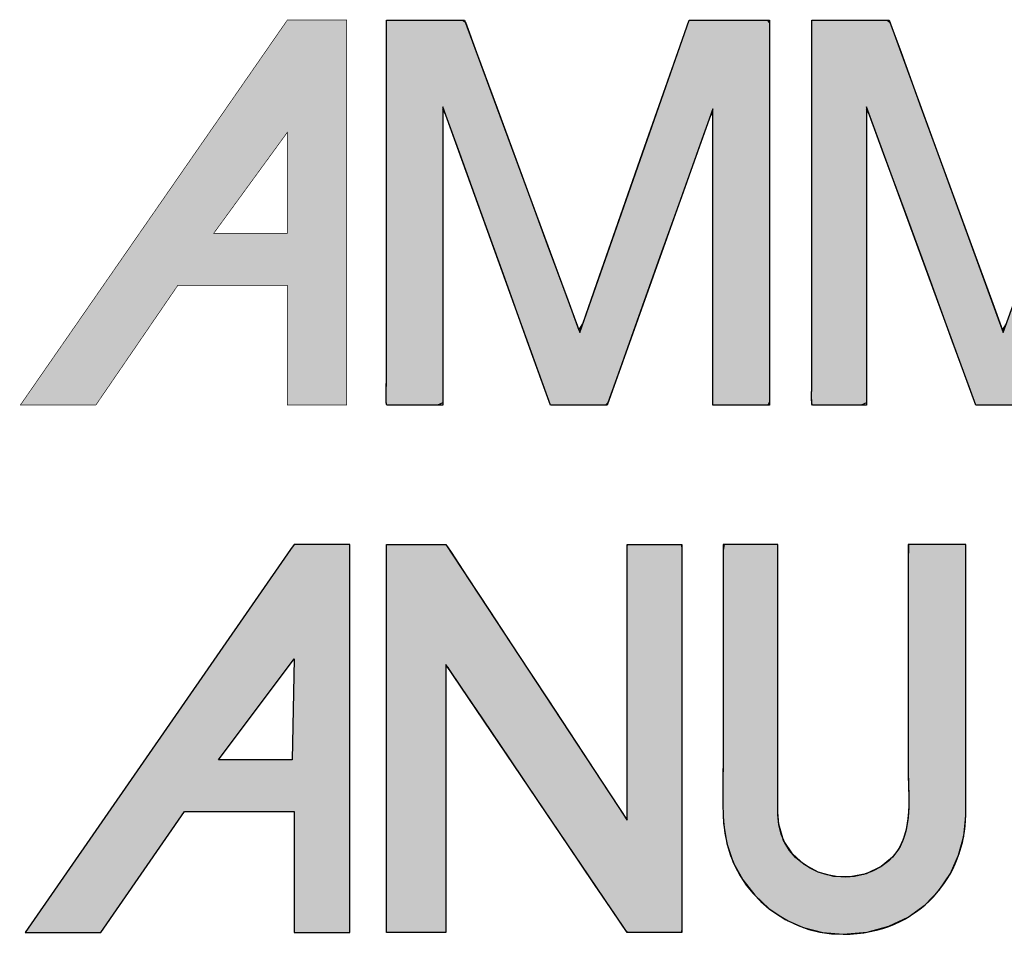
# Model space of a CAD drawing. Header units: inches. Extents: x 0 to 36.4, y -0.1 to 27.2.
# Tile 4 of 11: x 30.7 to 32.2, y 2.1 to 3.4. Entities that reach past the tile are written whole.
import ezdxf

# ---------------------------------------------------------------- set-up
doc = ezdxf.new("R2010")
doc.units = ezdxf.units.IN
doc.header["$MEASUREMENT"] = 0
doc.layers.add('Default', color=7, linetype='Continuous')

# ---------------------------------------------------------------- blocks, each defined once
blk = doc.blocks.new('block_2')
at = {"layer": 'Default', "linetype": 'Continuous'}
h = blk.add_hatch(color=7, dxfattribs=at)
h.paths.add_polyline_path([(-0.54363, 0.22064), (-0.69113, 0.00793), (-0.64918, 0.00793), (-0.6025, 0.07507), (-0.54167, 0.07507), (-0.54167, 0.00793), (-0.51073, 0.00793), (-0.51073, 0.22347), (-0.54167, 0.22347)])
h.paths.add_polyline_path([(-0.58365, 0.10388), (-0.54271, 0.10388), (-0.54167, 0.16001)])
for points in [[(-0.49028, 0.22347), (-0.49028, 0.2089), (-0.49028, 0.19433), (-0.49028, 0.17976), (-0.49028, 0.16519), (-0.49028, 0.15063), (-0.49028, 0.13606), (-0.49028, 0.12149), (-0.49028, 0.10692), (-0.49028, 0.09236), (-0.49028, 0.08284), (-0.49028, 0.07209), (-0.49028, 0.06024), (-0.49028, 0.04804), (-0.49028, 0.03624), (-0.49028, 0.02558), (-0.49028, 0.01683), (-0.49028, 0.01072), (-0.49028, 0.008), (-0.48953, 0.00793), (-0.48684, 0.00793), (-0.48272, 0.00793), (-0.47769, 0.00793), (-0.47227, 0.00793), (-0.467, 0.00793), (-0.4624, 0.00793), (-0.459, 0.00793), (-0.45732, 0.00793), (-0.45723, 0.01064), (-0.45723, 0.02202), (-0.45723, 0.0401), (-0.45723, 0.06251), (-0.45723, 0.08686), (-0.45723, 0.11078), (-0.45723, 0.13189), (-0.45723, 0.14781), (-0.45723, 0.15616), (-0.45582, 0.15477), (-0.44862, 0.14412), (-0.43674, 0.12655), (-0.4218, 0.10444), (-0.40538, 0.08016), (-0.38912, 0.05611), (-0.37461, 0.03464), (-0.36346, 0.01815), (-0.35728, 0.00901), (-0.35624, 0.00793), (-0.35422, 0.00793), (-0.35074, 0.00793), (-0.34629, 0.00793), (-0.34136, 0.00793), (-0.33642, 0.00793), (-0.33197, 0.00793), (-0.32849, 0.00793), (-0.32647, 0.00793), (-0.32616, 0.0095), (-0.32616, 0.02272), (-0.32616, 0.04659), (-0.32616, 0.07765), (-0.32616, 0.11247), (-0.32616, 0.1476), (-0.32616, 0.1796), (-0.32616, 0.20503), (-0.32616, 0.22045), (-0.3263, 0.22347), (-0.328, 0.22347), (-0.33125, 0.22347), (-0.33556, 0.22347), (-0.34044, 0.22347), (-0.34542, 0.22347), (-0.34999, 0.22347), (-0.35368, 0.22347), (-0.356, 0.22347), (-0.35655, 0.22306), (-0.35655, 0.21531), (-0.35655, 0.19955), (-0.35655, 0.17823), (-0.35655, 0.15379), (-0.35655, 0.12869), (-0.35655, 0.10537), (-0.35655, 0.08628), (-0.35655, 0.07385), (-0.35667, 0.07053), (-0.36122, 0.07744), (-0.37117, 0.09258), (-0.38492, 0.11349), (-0.40087, 0.13774), (-0.4174, 0.16288), (-0.4329, 0.18647), (-0.44578, 0.20605), (-0.45442, 0.21918), (-0.45724, 0.22347), (-0.45855, 0.22347), (-0.46168, 0.22347), (-0.4661, 0.22347), (-0.47129, 0.22347), (-0.47672, 0.22347), (-0.48186, 0.22347), (-0.48619, 0.22347), (-0.48917, 0.22347)], [(-0.2365, 0.0069), (-0.2231, 0.00805), (-0.21099, 0.01135), (-0.20024, 0.01652), (-0.19092, 0.02332), (-0.18311, 0.03147), (-0.17687, 0.04072), (-0.17228, 0.05081), (-0.1694, 0.06148), (-0.16832, 0.07247), (-0.16831, 0.07768), (-0.16831, 0.09055), (-0.16831, 0.10973), (-0.16831, 0.13283), (-0.16831, 0.15746), (-0.16831, 0.18121), (-0.16831, 0.2017), (-0.16831, 0.21652), (-0.16831, 0.22329), (-0.16904, 0.22347), (-0.17163, 0.22347), (-0.17562, 0.22347), (-0.18049, 0.22347), (-0.18573, 0.22347), (-0.19083, 0.22347), (-0.19528, 0.22347), (-0.19857, 0.22347), (-0.20019, 0.22347), (-0.20028, 0.21349), (-0.20028, 0.19976), (-0.20028, 0.18603), (-0.20028, 0.1723), (-0.20028, 0.15858), (-0.20028, 0.14485), (-0.20028, 0.13112), (-0.20028, 0.11739), (-0.20028, 0.10367), (-0.20024, 0.09506), (-0.20008, 0.08918), (-0.19995, 0.08314), (-0.20002, 0.07706), (-0.20045, 0.07104), (-0.20141, 0.0652), (-0.20305, 0.05963), (-0.20556, 0.05445), (-0.20908, 0.04976), (-0.21526, 0.04461), (-0.22367, 0.04056), (-0.23261, 0.03878), (-0.24163, 0.03912), (-0.25028, 0.04145), (-0.25811, 0.04564), (-0.26469, 0.05156), (-0.26955, 0.05907), (-0.27227, 0.06803), (-0.27268, 0.07457), (-0.27268, 0.08377), (-0.27268, 0.10038), (-0.27268, 0.12199), (-0.27268, 0.14623), (-0.27268, 0.17067), (-0.27268, 0.19294), (-0.27268, 0.21064), (-0.27268, 0.22137), (-0.27282, 0.22347), (-0.27453, 0.22347), (-0.27778, 0.22347), (-0.28209, 0.22347), (-0.28698, 0.22347), (-0.29196, 0.22347), (-0.29654, 0.22347), (-0.30024, 0.22347), (-0.30256, 0.22347), (-0.30311, 0.22011), (-0.30311, 0.20779), (-0.30311, 0.19546), (-0.30311, 0.18314), (-0.30311, 0.17082), (-0.30311, 0.1585), (-0.30311, 0.14618), (-0.30311, 0.13386), (-0.30311, 0.12154), (-0.30311, 0.11062), (-0.30314, 0.10604), (-0.3032, 0.10144), (-0.30327, 0.09683), (-0.30333, 0.09222), (-0.30337, 0.0876), (-0.30337, 0.08299), (-0.30331, 0.07838), (-0.30318, 0.07379), (-0.30291, 0.06857), (-0.3011, 0.05732), (-0.29751, 0.04679), (-0.2923, 0.03716), (-0.28563, 0.02857), (-0.27769, 0.02119), (-0.26864, 0.01518), (-0.25864, 0.01068), (-0.24787, 0.00787)]]:
    blk.add_hatch(color=7, dxfattribs=at).paths.add_polyline_path(points)
at = {"layer": 'Default', "color": 7, "linetype": 'Continuous'}
for p, q in [((-0.54363, 0.22064), (-0.69113, 0.00793)), ((-0.54167, 0.22347), (-0.54363, 0.22064)), ((-0.51073, 0.22347), (-0.54167, 0.22347)), ((-0.51073, 0.00793), (-0.51073, 0.22347)), ((-0.58365, 0.10388), (-0.54167, 0.16001)), ((-0.54167, 0.16001), (-0.54271, 0.10388)), ((-0.54271, 0.10388), (-0.58365, 0.10388)), ((-0.64918, 0.00793), (-0.6025, 0.07507)), ((-0.6025, 0.07507), (-0.54167, 0.07507)), ((-0.54167, 0.07507), (-0.54167, 0.00793)), ((-0.69113, 0.00793), (-0.64918, 0.00793)), ((-0.54167, 0.00793), (-0.51073, 0.00793))]:
    blk.add_line(p, q, dxfattribs=at)
for points in [[(-0.49028, 0.22347), (-0.48917, 0.22347), (-0.48619, 0.22347), (-0.48186, 0.22347), (-0.47672, 0.22347), (-0.47129, 0.22347), (-0.4661, 0.22347), (-0.46168, 0.22347), (-0.45855, 0.22347), (-0.45724, 0.22347), (-0.45442, 0.21918), (-0.44578, 0.20605), (-0.4329, 0.18647), (-0.4174, 0.16288), (-0.40087, 0.13774), (-0.38492, 0.11349), (-0.37117, 0.09258), (-0.36122, 0.07744), (-0.35667, 0.07053), (-0.35655, 0.07385), (-0.35655, 0.08628), (-0.35655, 0.10537), (-0.35655, 0.12869), (-0.35655, 0.15379), (-0.35655, 0.17823), (-0.35655, 0.19955), (-0.35655, 0.21531), (-0.35655, 0.22306), (-0.356, 0.22347), (-0.35368, 0.22347), (-0.34999, 0.22347), (-0.34542, 0.22347), (-0.34044, 0.22347), (-0.33556, 0.22347), (-0.33125, 0.22347), (-0.328, 0.22347), (-0.3263, 0.22347), (-0.32616, 0.22045), (-0.32616, 0.20503), (-0.32616, 0.1796), (-0.32616, 0.1476), (-0.32616, 0.11247), (-0.32616, 0.07765), (-0.32616, 0.04659), (-0.32616, 0.02272), (-0.32616, 0.0095), (-0.32647, 0.00793), (-0.32849, 0.00793), (-0.33197, 0.00793), (-0.33642, 0.00793), (-0.34136, 0.00793), (-0.34629, 0.00793), (-0.35074, 0.00793), (-0.35422, 0.00793), (-0.35624, 0.00793), (-0.35728, 0.00901), (-0.36346, 0.01815), (-0.37461, 0.03464), (-0.38912, 0.05611), (-0.40538, 0.08016), (-0.4218, 0.10444), (-0.43674, 0.12655), (-0.44862, 0.14412), (-0.45582, 0.15477), (-0.45723, 0.15616), (-0.45723, 0.14781), (-0.45723, 0.13189), (-0.45723, 0.11078), (-0.45723, 0.08686), (-0.45723, 0.06251), (-0.45723, 0.0401), (-0.45723, 0.02202), (-0.45723, 0.01064), (-0.45732, 0.00793), (-0.459, 0.00793), (-0.4624, 0.00793), (-0.467, 0.00793), (-0.47227, 0.00793), (-0.47769, 0.00793), (-0.48272, 0.00793), (-0.48684, 0.00793), (-0.48953, 0.00793), (-0.49028, 0.008), (-0.49028, 0.01072), (-0.49028, 0.01683), (-0.49028, 0.02558), (-0.49028, 0.03624), (-0.49028, 0.04804), (-0.49028, 0.06024), (-0.49028, 0.07209), (-0.49028, 0.08284), (-0.49028, 0.09236), (-0.49028, 0.10692), (-0.49028, 0.12149), (-0.49028, 0.13606), (-0.49028, 0.15063), (-0.49028, 0.16519), (-0.49028, 0.17976), (-0.49028, 0.19433), (-0.49028, 0.2089), (-0.49028, 0.22347)], [(-0.2365, 0.0069), (-0.2231, 0.00805), (-0.21099, 0.01135), (-0.20024, 0.01652), (-0.19092, 0.02332), (-0.18311, 0.03147), (-0.17687, 0.04072), (-0.17228, 0.05081), (-0.1694, 0.06148), (-0.16832, 0.07247), (-0.16831, 0.07768), (-0.16831, 0.09055), (-0.16831, 0.10973), (-0.16831, 0.13283), (-0.16831, 0.15746), (-0.16831, 0.18121), (-0.16831, 0.2017), (-0.16831, 0.21652), (-0.16831, 0.22329), (-0.16904, 0.22347), (-0.17163, 0.22347), (-0.17562, 0.22347), (-0.18049, 0.22347), (-0.18573, 0.22347), (-0.19083, 0.22347), (-0.19528, 0.22347), (-0.19857, 0.22347), (-0.20019, 0.22347), (-0.20028, 0.21349), (-0.20028, 0.19976), (-0.20028, 0.18603), (-0.20028, 0.1723), (-0.20028, 0.15858), (-0.20028, 0.14485), (-0.20028, 0.13112), (-0.20028, 0.11739), (-0.20028, 0.10367), (-0.20024, 0.09506), (-0.20008, 0.08918), (-0.19995, 0.08314), (-0.20002, 0.07706), (-0.20045, 0.07104), (-0.20141, 0.0652), (-0.20305, 0.05963), (-0.20556, 0.05445), (-0.20908, 0.04976), (-0.21526, 0.04461), (-0.22367, 0.04056), (-0.23261, 0.03878), (-0.24163, 0.03912), (-0.25028, 0.04145), (-0.25811, 0.04564), (-0.26469, 0.05156), (-0.26955, 0.05907), (-0.27227, 0.06803), (-0.27268, 0.07457), (-0.27268, 0.08377), (-0.27268, 0.10038), (-0.27268, 0.12199), (-0.27268, 0.14623), (-0.27268, 0.17067), (-0.27268, 0.19294), (-0.27268, 0.21064), (-0.27268, 0.22137), (-0.27282, 0.22347), (-0.27453, 0.22347), (-0.27778, 0.22347), (-0.28209, 0.22347), (-0.28698, 0.22347), (-0.29196, 0.22347), (-0.29654, 0.22347), (-0.30024, 0.22347), (-0.30256, 0.22347), (-0.30311, 0.22011), (-0.30311, 0.20779), (-0.30311, 0.19546), (-0.30311, 0.18314), (-0.30311, 0.17082), (-0.30311, 0.1585), (-0.30311, 0.14618), (-0.30311, 0.13386), (-0.30311, 0.12154), (-0.30311, 0.11062), (-0.30314, 0.10604), (-0.3032, 0.10144), (-0.30327, 0.09683), (-0.30333, 0.09222), (-0.30337, 0.0876), (-0.30337, 0.08299), (-0.30331, 0.07838), (-0.30318, 0.07379), (-0.30291, 0.06857), (-0.3011, 0.05732), (-0.29751, 0.04679), (-0.2923, 0.03716), (-0.28563, 0.02857), (-0.27769, 0.02119), (-0.26864, 0.01518), (-0.25864, 0.01068), (-0.24787, 0.00787), (-0.2365, 0.0069)]]:
    blk.add_lwpolyline(points, close=True, dxfattribs=at)
for points in [[(-0.49028, 0.22347), (-0.49028, 0.22347), (-0.45723, 0.22347), (-0.45723, 0.22347)], [(-0.45723, 0.22347), (-0.45723, 0.22347), (-0.35655, 0.07035), (-0.35655, 0.07035)], [(-0.35655, 0.07035), (-0.35655, 0.07035), (-0.35655, 0.22347), (-0.35655, 0.22347)], [(-0.35655, 0.22347), (-0.35655, 0.22347), (-0.32616, 0.22347), (-0.32616, 0.22347)], [(-0.32616, 0.22347), (-0.32616, 0.22347), (-0.32616, 0.00793), (-0.32616, 0.00793)], [(-0.27268, 0.22347), (-0.27268, 0.22347), (-0.30311, 0.22347), (-0.30311, 0.22347)], [(-0.27268, 0.07348), (-0.27268, 0.07348), (-0.27268, 0.22347), (-0.27268, 0.22347)], [(-0.16831, 0.22347), (-0.16831, 0.22347), (-0.20028, 0.22347), (-0.20028, 0.22347)], [(-0.16831, 0.07348), (-0.16831, 0.07348), (-0.16831, 0.22347), (-0.16831, 0.22347)], [(-0.35655, 0.00793), (-0.35655, 0.00793), (-0.45723, 0.15686), (-0.45723, 0.15686)], [(-0.45723, 0.15686), (-0.45723, 0.15686), (-0.45723, 0.00793), (-0.45723, 0.00793)], [(-0.2365, 0.0069), (-0.19401, 0.0069), (-0.16831, 0.03994), (-0.16831, 0.07348)], [(-0.45723, 0.00793), (-0.45723, 0.00793), (-0.49028, 0.00793), (-0.49028, 0.00793)], [(-0.32616, 0.00793), (-0.32616, 0.00793), (-0.35655, 0.00793), (-0.35655, 0.00793)]]:
    blk.add_open_spline(points, degree=3, dxfattribs=at)
for points, knots in [([(-0.49028, 0.00793), (-0.49028, 0.00793), (-0.49028, 0.0669), (-0.49028, 0.09103), (-0.49028, 0.13518), (-0.49028, 0.17931), (-0.49028, 0.22347)], [0, 0, 0, 0, 0.5, 0.5, 0.5, 1, 1, 1, 1]), ([(-0.30311, 0.22347), (-0.30311, 0.18612), (-0.30311, 0.14879), (-0.30311, 0.11146), (-0.30311, 0.09759), (-0.30379, 0.08349), (-0.30298, 0.06962), (-0.30093, 0.03442), (-0.2717, 0.0069), (-0.2365, 0.0069)], [0, 0, 0, 0, 0.333333, 0.333333, 0.333333, 0.666667, 0.666667, 0.666667, 1, 1, 1, 1]), ([(-0.20028, 0.22347), (-0.20028, 0.18187), (-0.20028, 0.14027), (-0.20028, 0.09867), (-0.20028, 0.08177), (-0.19699, 0.0603), (-0.21106, 0.04782), (-0.23348, 0.02796), (-0.27268, 0.04214), (-0.27268, 0.07348)], [0, 0, 0, 0, 0.333333, 0.333333, 0.333333, 0.666667, 0.666667, 0.666667, 1, 1, 1, 1])]:
    blk.add_open_spline(points, degree=3, knots=knots, dxfattribs=at)
blk = doc.blocks.new('Block1')
at = {"layer": 'Default', "linetype": 'Continuous'}
h = blk.add_hatch(color=7, dxfattribs=at)
h.paths.add_polyline_path([(1.54746, 1.21448), (1.54667, 1.21332), (1.39904, 1.00052), (1.44101, 1.00052), (1.48663, 1.06712), (1.54746, 1.06712), (1.54746, 1.00052), (1.58049, 1.00052), (1.58049, 1.21448)])
h.paths.add_polyline_path([(1.54746, 1.09597), (1.54746, 1.15207), (1.50655, 1.09597)])
for points in [[(1.60251, 1.21448), (1.60251, 1.19476), (1.60251, 1.17504), (1.60251, 1.15533), (1.60251, 1.13561), (1.60251, 1.11589), (1.60251, 1.09617), (1.60251, 1.07943), (1.60251, 1.06864), (1.60251, 1.05785), (1.60251, 1.04707), (1.60251, 1.03628), (1.60251, 1.0255), (1.60251, 1.01471), (1.6025, 1.01058), (1.60246, 1.00905), (1.60241, 1.00697), (1.6024, 1.00471), (1.60245, 1.00264), (1.60259, 1.00112), (1.60287, 1.00054), (1.60754, 1.00054), (1.61221, 1.00054), (1.61688, 1.00054), (1.62155, 1.00054), (1.62622, 1.00054), (1.63089, 1.00054), (1.634, 1.00174), (1.634, 1.01777), (1.634, 1.04722), (1.634, 1.08339), (1.634, 1.11955), (1.634, 1.14901), (1.634, 1.16504), (1.63567, 1.1616), (1.64333, 1.14035), (1.65503, 1.10791), (1.66834, 1.071), (1.68084, 1.03633), (1.69012, 1.0106), (1.69375, 1.00054), (1.69566, 1.00054), (1.70055, 1.00054), (1.70713, 1.00054), (1.71415, 1.00054), (1.72031, 1.00054), (1.72435, 1.00054), (1.72565, 1.00173), (1.73134, 1.01766), (1.74178, 1.04692), (1.7546, 1.08286), (1.76742, 1.11879), (1.77786, 1.14806), (1.78354, 1.16399), (1.78397, 1.16057), (1.78397, 1.13946), (1.78397, 1.10723), (1.78397, 1.07055), (1.78397, 1.0361), (1.78397, 1.01054), (1.78397, 1.00054), (1.78588, 1.00054), (1.79077, 1.00054), (1.79735, 1.00054), (1.80436, 1.00054), (1.81052, 1.00054), (1.81456, 1.00054), (1.81544, 1.00209), (1.81544, 1.02279), (1.81544, 1.06082), (1.81544, 1.10751), (1.81544, 1.1542), (1.81544, 1.19223), (1.81544, 1.21293), (1.81419, 1.21448), (1.80847, 1.21448), (1.79974, 1.21448), (1.7898, 1.21448), (1.78047, 1.21448), (1.77355, 1.21448), (1.77084, 1.21448), (1.76715, 1.20394), (1.7577, 1.17699), (1.74498, 1.14066), (1.73143, 1.102), (1.71952, 1.06802), (1.71172, 1.04575), (1.70956, 1.04215), (1.70337, 1.05895), (1.69199, 1.0898), (1.67803, 1.12769), (1.66406, 1.16558), (1.65269, 1.19643), (1.6465, 1.21323), (1.64482, 1.21448), (1.63924, 1.21448), (1.63072, 1.21448), (1.62102, 1.21448), (1.61191, 1.21448), (1.60516, 1.21448)], [(1.83902, 1.21448), (1.83902, 1.19476), (1.83902, 1.17504), (1.83902, 1.15533), (1.83902, 1.13561), (1.83902, 1.11589), (1.83902, 1.09617), (1.83902, 1.07943), (1.83902, 1.06864), (1.83902, 1.05785), (1.83902, 1.04707), (1.83902, 1.03628), (1.83902, 1.0255), (1.83902, 1.01471), (1.83901, 1.01057), (1.83897, 1.00903), (1.83892, 1.00695), (1.8389, 1.00469), (1.83895, 1.00263), (1.8391, 1.00112), (1.83939, 1.00054), (1.84389, 1.00054), (1.8484, 1.00054), (1.85291, 1.00054), (1.85741, 1.00054), (1.86192, 1.00054), (1.86642, 1.00054), (1.86942, 1.00174), (1.86942, 1.01777), (1.86942, 1.04722), (1.86942, 1.08339), (1.86942, 1.11955), (1.86942, 1.14901), (1.86942, 1.16504), (1.87112, 1.1616), (1.87892, 1.14035), (1.89083, 1.10791), (1.90438, 1.071), (1.91711, 1.03633), (1.92655, 1.0106), (1.93025, 1.00054), (1.9321, 1.00054), (1.93682, 1.00054), (1.94319, 1.00054), (1.94996, 1.00054), (1.95592, 1.00054), (1.95982, 1.00054), (1.96111, 1.00173), (1.967, 1.01766), (1.97782, 1.04692), (1.9911, 1.08286), (2.00438, 1.11879), (2.0152, 1.14806), (2.02109, 1.16399), (2.02153, 1.16057), (2.02153, 1.13946), (2.02153, 1.10723), (2.02153, 1.07055), (2.02153, 1.0361), (2.02153, 1.01054), (2.02153, 1.00054), (2.02338, 1.00054), (2.0281, 1.00054), (2.03446, 1.00054), (2.04123, 1.00054), (2.04718, 1.00054), (2.05108, 1.00054), (2.05193, 1.00209), (2.05193, 1.02279), (2.05193, 1.06082), (2.05193, 1.10751), (2.05193, 1.1542), (2.05193, 1.19223), (2.05193, 1.21293), (2.05071, 1.21448), (2.04512, 1.21448), (2.0366, 1.21448), (2.0269, 1.21448), (2.01778, 1.21448), (2.01102, 1.21448), (2.00838, 1.21448), (2.00455, 1.20394), (1.99479, 1.17699), (1.98162, 1.14066), (1.96761, 1.102), (1.9553, 1.06802), (1.94723, 1.04575), (1.94501, 1.04215), (1.93887, 1.05895), (1.92759, 1.0898), (1.91374, 1.12769), (1.8999, 1.16558), (1.88862, 1.19643), (1.88248, 1.21323), (1.88082, 1.21448), (1.8753, 1.21448), (1.86688, 1.21448), (1.85731, 1.21448), (1.84831, 1.21448), (1.84164, 1.21448)]]:
    blk.add_hatch(color=7, dxfattribs=at).paths.add_polyline_path(points)
at = {"layer": 'Default', "color": 7, "linetype": 'Continuous', "const_width": 0.00035}
for points in [[(1.54746, 1.21448), (1.54667, 1.21332), (1.39904, 1.00052), (1.44101, 1.00052), (1.48663, 1.06712), (1.54746, 1.06712), (1.54746, 1.00052), (1.58049, 1.00052), (1.58049, 1.21448), (1.54746, 1.21448)], [(1.54746, 1.09597), (1.50655, 1.09597), (1.54746, 1.15207), (1.54746, 1.09597)]]:
    blk.add_lwpolyline(points, close=True, dxfattribs=at)
at = {"layer": 'Default', "color": 7, "linetype": 'Continuous'}
blk.add_lwpolyline([(1.60251, 1.21448), (1.60516, 1.21448), (1.61191, 1.21448), (1.62102, 1.21448), (1.63072, 1.21448), (1.63924, 1.21448), (1.64482, 1.21448), (1.6465, 1.21323), (1.65269, 1.19643), (1.66406, 1.16558), (1.67803, 1.12769), (1.69199, 1.0898), (1.70337, 1.05895), (1.70956, 1.04215), (1.71172, 1.04575), (1.71952, 1.06802), (1.73143, 1.102), (1.74498, 1.14066), (1.7577, 1.17699), (1.76715, 1.20394), (1.77084, 1.21448), (1.77355, 1.21448), (1.78047, 1.21448), (1.7898, 1.21448), (1.79974, 1.21448), (1.80847, 1.21448), (1.81419, 1.21448), (1.81544, 1.21293), (1.81544, 1.19223), (1.81544, 1.1542), (1.81544, 1.10751), (1.81544, 1.06082), (1.81544, 1.02279), (1.81544, 1.00209), (1.81456, 1.00054), (1.81052, 1.00054), (1.80436, 1.00054), (1.79735, 1.00054), (1.79077, 1.00054), (1.78588, 1.00054), (1.78397, 1.00054), (1.78397, 1.01054), (1.78397, 1.0361), (1.78397, 1.07055), (1.78397, 1.10723), (1.78397, 1.13946), (1.78397, 1.16057), (1.78354, 1.16399), (1.77786, 1.14806), (1.76742, 1.11879), (1.7546, 1.08286), (1.74178, 1.04692), (1.73134, 1.01766), (1.72565, 1.00173), (1.72435, 1.00054), (1.72031, 1.00054), (1.71415, 1.00054), (1.70713, 1.00054), (1.70055, 1.00054), (1.69566, 1.00054), (1.69375, 1.00054), (1.69012, 1.0106), (1.68084, 1.03633), (1.66834, 1.071), (1.65503, 1.10791), (1.64333, 1.14035), (1.63567, 1.1616), (1.634, 1.16504), (1.634, 1.14901), (1.634, 1.11955), (1.634, 1.08339), (1.634, 1.04722), (1.634, 1.01777), (1.634, 1.00174), (1.63089, 1.00054), (1.62622, 1.00054), (1.62155, 1.00054), (1.61688, 1.00054), (1.61221, 1.00054), (1.60754, 1.00054), (1.60287, 1.00054), (1.60259, 1.00112), (1.60245, 1.00264), (1.6024, 1.00471), (1.60241, 1.00697), (1.60246, 1.00905), (1.6025, 1.01058), (1.60251, 1.01471), (1.60251, 1.0255), (1.60251, 1.03628), (1.60251, 1.04707), (1.60251, 1.05785), (1.60251, 1.06864), (1.60251, 1.07943), (1.60251, 1.09617), (1.60251, 1.11589), (1.60251, 1.13561), (1.60251, 1.15533), (1.60251, 1.17504), (1.60251, 1.19476), (1.60251, 1.21448)], close=True, dxfattribs=at)
blk.add_lwpolyline([(1.94996, 1.00054), (1.94319, 1.00054), (1.93682, 1.00054), (1.9321, 1.00054), (1.93025, 1.00054), (1.92655, 1.0106), (1.91711, 1.03633), (1.90438, 1.071), (1.89083, 1.10791), (1.87892, 1.14035), (1.87112, 1.1616), (1.86942, 1.16504), (1.86942, 1.14901), (1.86942, 1.11955), (1.86942, 1.08339), (1.86942, 1.04722), (1.86942, 1.01777), (1.86942, 1.00174), (1.86642, 1.00054), (1.86192, 1.00054), (1.85741, 1.00054), (1.85291, 1.00054), (1.8484, 1.00054), (1.84389, 1.00054), (1.83939, 1.00054), (1.8391, 1.00112), (1.83895, 1.00263), (1.8389, 1.00469), (1.83892, 1.00695), (1.83897, 1.00903), (1.83901, 1.01057), (1.83902, 1.01471), (1.83902, 1.0255), (1.83902, 1.03628), (1.83902, 1.04707), (1.83902, 1.05785), (1.83902, 1.06864), (1.83902, 1.07943), (1.83902, 1.09617), (1.83902, 1.11589), (1.83902, 1.13561), (1.83902, 1.15533), (1.83902, 1.17504), (1.83902, 1.19476), (1.83902, 1.21448), (1.83902, 1.21448), (1.84164, 1.21448), (1.84831, 1.21448), (1.85731, 1.21448), (1.86688, 1.21448), (1.8753, 1.21448), (1.88082, 1.21448), (1.88248, 1.21323), (1.88862, 1.19643), (1.8999, 1.16558), (1.91374, 1.12769), (1.92759, 1.0898), (1.93887, 1.05895), (1.94501, 1.04215), (1.94723, 1.04575)], dxfattribs=at)
for points in [[(1.634, 1.00054), (1.62362, 1.00054), (1.61324, 1.00054), (1.60287, 1.00054), (1.60208, 1.00054), (1.60251, 1.01015), (1.60251, 1.01112), (1.60251, 1.03508), (1.60251, 1.05905), (1.60251, 1.08302), (1.60251, 1.12684), (1.60251, 1.17066), (1.60251, 1.21448)], [(1.86942, 1.00054), (1.85942, 1.00054), (1.8494, 1.00054), (1.83939, 1.00054), (1.83858, 1.00054), (1.83902, 1.0101), (1.83902, 1.01112), (1.83902, 1.03508), (1.83902, 1.05905), (1.83902, 1.08302), (1.83902, 1.12684), (1.83902, 1.17066), (1.83902, 1.21448)]]:
    blk.add_open_spline(points, degree=3, knots=[0, 0, 0, 0, 0.25, 0.25, 0.25, 0.5, 0.5, 0.5, 0.75, 0.75, 0.75, 1, 1, 1, 1], dxfattribs=at)
for points in [[(1.60251, 1.21448), (1.60251, 1.21448), (1.64604, 1.21448), (1.64604, 1.21448)], [(1.64604, 1.21448), (1.64604, 1.21448), (1.71002, 1.04089), (1.71002, 1.04089)], [(1.71002, 1.04089), (1.71002, 1.04089), (1.77084, 1.21448), (1.77084, 1.21448)], [(1.77084, 1.21448), (1.77084, 1.21448), (1.81544, 1.21448), (1.81544, 1.21448)], [(1.81544, 1.21448), (1.81544, 1.21448), (1.81544, 1.00054), (1.81544, 1.00054)], [(1.83902, 1.21448), (1.83902, 1.21448), (1.88202, 1.21448), (1.88202, 1.21448)], [(1.88202, 1.21448), (1.88202, 1.21448), (1.94547, 1.04089), (1.94547, 1.04089)], [(1.94547, 1.04089), (1.94547, 1.04089), (2.00838, 1.21448), (2.00838, 1.21448)], [(1.69375, 1.00054), (1.69375, 1.00054), (1.634, 1.16624), (1.634, 1.16624)], [(1.634, 1.16624), (1.634, 1.16624), (1.634, 1.00054), (1.634, 1.00054)], [(1.93025, 1.00054), (1.93025, 1.00054), (1.86942, 1.16624), (1.86942, 1.16624)], [(1.86942, 1.16624), (1.86942, 1.16624), (1.86942, 1.00054), (1.86942, 1.00054)], [(1.78397, 1.16518), (1.78397, 1.16518), (1.72523, 1.00054), (1.72523, 1.00054)], [(1.78397, 1.00054), (1.78397, 1.00054), (1.78397, 1.16518), (1.78397, 1.16518)], [(1.72523, 1.00054), (1.72523, 1.00054), (1.69375, 1.00054), (1.69375, 1.00054)], [(1.81544, 1.00054), (1.81544, 1.00054), (1.78397, 1.00054), (1.78397, 1.00054)], [(1.96067, 1.00054), (1.96067, 1.00054), (1.93025, 1.00054), (1.93025, 1.00054)]]:
    blk.add_open_spline(points, degree=3, dxfattribs=at)
at = {"layer": 'Default', "color": 7}
blk.add_blockref('block_2', (2.0929, 0.69957), dxfattribs=at)
blk = doc.blocks.new('Block13')
at = {"layer": 'Default', "color": 7}
blk.add_blockref('Block1', (0.03706, 0.08409), dxfattribs=at)
blk = doc.blocks.new('Block11')
at = {"layer": 'Default', "color": 7}
blk.add_blockref('Block13', (0, 0), dxfattribs=at)
blk = doc.blocks.new('Block10')
at = {"layer": 'Default', "color": 7}
blk.add_blockref('Block11', (0, 0), dxfattribs=at)
blk = doc.blocks.new('Block2')
at = {"layer": 'Default', "color": 7, "xscale": 15, "yscale": 15, "zscale": 15}
blk.add_blockref('Block10', (-52.744, 0), dxfattribs=at)
blk = doc.blocks.new('Block222')
at = {"layer": 'Default', "color": 7}
blk.add_blockref('Block2', (106.5784, -49.5033), dxfattribs=at)

msp = doc.modelspace()

# ---------------------------------------------------------------- block references
at = {"layer": 'Default', "color": 7, "xscale": 0.1817301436, "yscale": 0.1817301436, "zscale": 0.1817301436}
msp.add_blockref('Block222', (16.98, 8.8919), dxfattribs=at)

doc.saveas('drawing.dxf')
